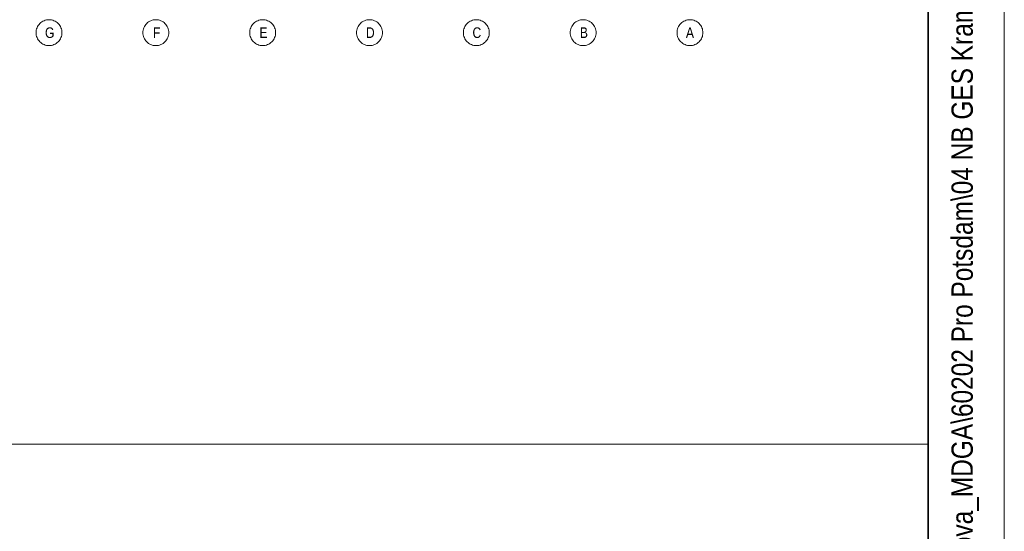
# Model space of a CAD drawing. Extents: x -620 to 300, y 62 to 1162.
# Tile 30 of 49: x 236 to 300, y 206 to 239. Entities that reach past the tile are written whole.
import ezdxf
from ezdxf.lldxf.tags import DXFTag

# ---------------------------------------------------------------- set-up
doc = ezdxf.new("R2010")
doc.units = 0
for name, color, linetype, lineweight in [('iwb_Plankopf Linie', 7, 'Continuous', 13), ('iwb_Plankopf Rahmen', 7, 'Continuous', 35), ('iwb_Plankopf Text', 7, 'Continuous', 18), ('PK_LP_Achsen', 7, 'STRICHPUNKT2', 5)]:
    doc.layers.add(name, color=color, linetype=linetype, lineweight=lineweight)
doc.layers.add('PK_LP_T04', color=5, linetype='Continuous', lineweight=9, true_color=0x0000ff)
doc.styles.get("Standard").update_dxf_attribs({"font": 'ARIALN.TTF'})
tags = doc.linetypes.add('STRICHPUNKT2', pattern=[12.7, 6.35, -3.175, 0, -3.175]).pattern_tags.tags
tags[10:11] = [DXFTag(74, 4), DXFTag(75, 0), DXFTag(340, '0'), DXFTag(46, 0.0), DXFTag(50, 0.0), DXFTag(44, 0.0), DXFTag(45, 0.0)]
tags[8:9] = [DXFTag(74, 4), DXFTag(75, 0), DXFTag(340, '0'), DXFTag(46, 0.0), DXFTag(50, 0.0), DXFTag(44, 0.0), DXFTag(45, 0.0)]
tags[6:7] = [DXFTag(74, 4), DXFTag(75, 0), DXFTag(340, '0'), DXFTag(46, 0.0), DXFTag(50, 0.0), DXFTag(44, 0.0), DXFTag(45, 0.0)]
tags[4:5] = [DXFTag(74, 4), DXFTag(75, 0), DXFTag(340, '0'), DXFTag(46, 0.0), DXFTag(50, 0.0), DXFTag(44, 0.0), DXFTag(45, 0.0)]

# ---------------------------------------------------------------- blocks, each defined once
blk = doc.blocks.new('Blockreferenz-A06G945R8I')
at = {"layer": 'PK_LP_Achsen', "linetype": 'ByBlock', "ltscale": 0.13}
for p, q in [((237.17, 239.148), (237.242, 239.191)), ((237.242, 239.191), (237.317, 239.227)), ((237.317, 239.227), (237.396, 239.255)), ((237.396, 239.255), (237.477, 239.275)), ((237.477, 239.275), (237.559, 239.287)), ((237.559, 239.287), (237.643, 239.291)), ((237.643, 239.291), (237.726, 239.287)), ((237.726, 239.287), (237.809, 239.275)), ((237.809, 239.275), (237.889, 239.255)), ((237.889, 239.255), (237.968, 239.227)), ((237.968, 239.227), (238.043, 239.191)), ((238.043, 239.191), (238.115, 239.148)), ((244.183, 239.148), (244.255, 239.191)), ((244.255, 239.191), (244.33, 239.227)), ((244.33, 239.227), (244.408, 239.255)), ((244.408, 239.255), (244.489, 239.275)), ((244.489, 239.275), (244.572, 239.287)), ((244.572, 239.287), (244.655, 239.291)), ((244.655, 239.291), (244.739, 239.287)), ((244.739, 239.287), (244.821, 239.275)), ((244.821, 239.275), (244.902, 239.255)), ((244.902, 239.255), (244.98, 239.227)), ((244.98, 239.227), (245.056, 239.191)), ((245.056, 239.191), (245.127, 239.148)), ((251.195, 239.148), (251.267, 239.191)), ((251.267, 239.191), (251.342, 239.227)), ((251.342, 239.227), (251.421, 239.255)), ((251.421, 239.255), (251.502, 239.275)), ((251.502, 239.275), (251.584, 239.287)), ((251.584, 239.287), (251.668, 239.291)), ((251.668, 239.291), (251.751, 239.287)), ((251.751, 239.287), (251.834, 239.275)), ((251.834, 239.275), (251.914, 239.255)), ((251.914, 239.255), (251.993, 239.227)), ((251.993, 239.227), (252.068, 239.191)), ((252.068, 239.191), (252.14, 239.148)), ((258.208, 239.148), (258.28, 239.191)), ((258.28, 239.191), (258.355, 239.227)), ((258.355, 239.227), (258.433, 239.255)), ((258.433, 239.255), (258.514, 239.275)), ((258.514, 239.275), (258.597, 239.287)), ((258.597, 239.287), (258.68, 239.291)), ((258.68, 239.291), (258.764, 239.287)), ((258.764, 239.287), (258.846, 239.275)), ((258.846, 239.275), (258.927, 239.255)), ((258.927, 239.255), (259.005, 239.227)), ((259.005, 239.227), (259.081, 239.191)), ((259.081, 239.191), (259.152, 239.148)), ((265.22, 239.148), (265.292, 239.191)), ((265.292, 239.191), (265.367, 239.227)), ((265.367, 239.227), (265.446, 239.255)), ((265.446, 239.255), (265.527, 239.275)), ((265.527, 239.275), (265.609, 239.287)), ((265.609, 239.287), (265.693, 239.291)), ((265.693, 239.291), (265.776, 239.287)), ((265.776, 239.287), (265.859, 239.275)), ((265.859, 239.275), (265.939, 239.255)), ((265.939, 239.255), (266.018, 239.227)), ((266.018, 239.227), (266.093, 239.191)), ((266.093, 239.191), (266.165, 239.148)), ((272.233, 239.148), (272.305, 239.191)), ((272.305, 239.191), (272.38, 239.227)), ((272.38, 239.227), (272.458, 239.255)), ((272.458, 239.255), (272.539, 239.275)), ((272.539, 239.275), (272.622, 239.287)), ((272.622, 239.287), (272.705, 239.291)), ((272.705, 239.291), (272.789, 239.287)), ((272.789, 239.287), (272.871, 239.275)), ((272.871, 239.275), (272.952, 239.255)), ((272.952, 239.255), (273.03, 239.227)), ((273.03, 239.227), (273.106, 239.191)), ((273.106, 239.191), (273.177, 239.148)), ((279.245, 239.148), (279.317, 239.191)), ((279.317, 239.191), (279.392, 239.227)), ((279.392, 239.227), (279.471, 239.255)), ((279.471, 239.255), (279.552, 239.275)), ((279.552, 239.275), (279.634, 239.287)), ((279.634, 239.287), (279.718, 239.291)), ((279.718, 239.291), (279.801, 239.287)), ((279.801, 239.287), (279.884, 239.275)), ((279.884, 239.275), (279.964, 239.255)), ((279.964, 239.255), (280.043, 239.227)), ((280.043, 239.227), (280.118, 239.191)), ((280.118, 239.191), (280.19, 239.148)), ((236.793, 238.441), (236.797, 238.525)), ((236.797, 238.525), (236.809, 238.607)), ((236.809, 238.607), (236.829, 238.688)), ((236.829, 238.688), (236.857, 238.767)), ((236.857, 238.767), (236.893, 238.842)), ((236.893, 238.842), (236.936, 238.914)), ((236.936, 238.914), (236.986, 238.981)), ((236.986, 238.981), (237.042, 239.042)), ((237.042, 239.042), (237.103, 239.098)), ((237.103, 239.098), (237.17, 239.148)), ((238.115, 239.148), (238.182, 239.098)), ((238.182, 239.098), (238.244, 239.042)), ((238.244, 239.042), (238.3, 238.981)), ((238.3, 238.981), (238.349, 238.914)), ((238.349, 238.914), (238.392, 238.842)), ((238.392, 238.842), (238.428, 238.767)), ((238.428, 238.767), (238.456, 238.688)), ((238.456, 238.688), (238.476, 238.607)), ((238.476, 238.607), (238.489, 238.525)), ((238.489, 238.525), (238.493, 238.441)), ((243.805, 238.441), (243.809, 238.525)), ((243.809, 238.525), (243.822, 238.607)), ((243.822, 238.607), (243.842, 238.688)), ((243.842, 238.688), (243.87, 238.767)), ((243.87, 238.767), (243.906, 238.842)), ((243.906, 238.842), (243.948, 238.914)), ((243.948, 238.914), (243.998, 238.981)), ((243.998, 238.981), (244.054, 239.042)), ((244.054, 239.042), (244.116, 239.098)), ((244.116, 239.098), (244.183, 239.148)), ((245.127, 239.148), (245.194, 239.098)), ((245.194, 239.098), (245.256, 239.042)), ((245.256, 239.042), (245.312, 238.981)), ((245.312, 238.981), (245.362, 238.914)), ((245.362, 238.914), (245.405, 238.842)), ((245.405, 238.842), (245.44, 238.767)), ((245.44, 238.767), (245.469, 238.688)), ((245.469, 238.688), (245.489, 238.607)), ((245.489, 238.607), (245.501, 238.525)), ((245.501, 238.525), (245.505, 238.441)), ((250.818, 238.441), (250.822, 238.525)), ((250.822, 238.525), (250.834, 238.607)), ((250.834, 238.607), (250.854, 238.688)), ((250.854, 238.688), (250.882, 238.767)), ((250.882, 238.767), (250.918, 238.842)), ((250.918, 238.842), (250.961, 238.914)), ((250.961, 238.914), (251.011, 238.981)), ((251.011, 238.981), (251.067, 239.042)), ((251.067, 239.042), (251.128, 239.098)), ((251.128, 239.098), (251.195, 239.148)), ((252.14, 239.148), (252.207, 239.098)), ((252.207, 239.098), (252.269, 239.042)), ((252.269, 239.042), (252.325, 238.981)), ((252.325, 238.981), (252.374, 238.914)), ((252.374, 238.914), (252.417, 238.842)), ((252.417, 238.842), (252.453, 238.767)), ((252.453, 238.767), (252.481, 238.688)), ((252.481, 238.688), (252.501, 238.607)), ((252.501, 238.607), (252.514, 238.525)), ((252.514, 238.525), (252.518, 238.441)), ((257.83, 238.441), (257.834, 238.525)), ((257.834, 238.525), (257.847, 238.607)), ((257.847, 238.607), (257.867, 238.688)), ((257.867, 238.688), (257.895, 238.767)), ((257.895, 238.767), (257.931, 238.842)), ((257.931, 238.842), (257.973, 238.914)), ((257.973, 238.914), (258.023, 238.981)), ((258.023, 238.981), (258.079, 239.042)), ((258.079, 239.042), (258.141, 239.098)), ((258.141, 239.098), (258.208, 239.148)), ((259.152, 239.148), (259.219, 239.098)), ((259.219, 239.098), (259.281, 239.042)), ((259.281, 239.042), (259.337, 238.981)), ((259.337, 238.981), (259.387, 238.914)), ((259.387, 238.914), (259.43, 238.842)), ((259.43, 238.842), (259.465, 238.767)), ((259.465, 238.767), (259.494, 238.688)), ((259.494, 238.688), (259.514, 238.607)), ((259.514, 238.607), (259.526, 238.525)), ((259.526, 238.525), (259.53, 238.441)), ((264.843, 238.441), (264.847, 238.525)), ((264.847, 238.525), (264.859, 238.607)), ((264.859, 238.607), (264.879, 238.688)), ((264.879, 238.688), (264.907, 238.767)), ((264.907, 238.767), (264.943, 238.842)), ((264.943, 238.842), (264.986, 238.914)), ((264.986, 238.914), (265.036, 238.981)), ((265.036, 238.981), (265.092, 239.042)), ((265.092, 239.042), (265.153, 239.098)), ((265.153, 239.098), (265.22, 239.148)), ((266.165, 239.148), (266.232, 239.098)), ((266.232, 239.098), (266.294, 239.042)), ((266.294, 239.042), (266.35, 238.981)), ((266.35, 238.981), (266.399, 238.914)), ((266.399, 238.914), (266.442, 238.842)), ((266.442, 238.842), (266.478, 238.767)), ((266.478, 238.767), (266.506, 238.688)), ((266.506, 238.688), (266.526, 238.607)), ((266.526, 238.607), (266.539, 238.525)), ((266.539, 238.525), (266.543, 238.441)), ((271.855, 238.441), (271.859, 238.525)), ((271.859, 238.525), (271.872, 238.607)), ((271.872, 238.607), (271.892, 238.688)), ((271.892, 238.688), (271.92, 238.767)), ((271.92, 238.767), (271.956, 238.842)), ((271.956, 238.842), (271.998, 238.914)), ((271.998, 238.914), (272.048, 238.981)), ((272.048, 238.981), (272.104, 239.042)), ((272.104, 239.042), (272.166, 239.098)), ((272.166, 239.098), (272.233, 239.148)), ((273.177, 239.148), (273.244, 239.098)), ((273.244, 239.098), (273.306, 239.042)), ((273.306, 239.042), (273.362, 238.981)), ((273.362, 238.981), (273.412, 238.914)), ((273.412, 238.914), (273.455, 238.842)), ((273.455, 238.842), (273.49, 238.767)), ((273.49, 238.767), (273.519, 238.688)), ((273.519, 238.688), (273.539, 238.607)), ((273.539, 238.607), (273.551, 238.525)), ((273.551, 238.525), (273.555, 238.441)), ((278.868, 238.441), (278.872, 238.525)), ((278.872, 238.525), (278.884, 238.607)), ((278.884, 238.607), (278.904, 238.688)), ((278.904, 238.688), (278.932, 238.767)), ((278.932, 238.767), (278.968, 238.842)), ((278.968, 238.842), (279.011, 238.914)), ((279.011, 238.914), (279.061, 238.981)), ((279.061, 238.981), (279.117, 239.042)), ((279.117, 239.042), (279.178, 239.098)), ((279.178, 239.098), (279.245, 239.148)), ((280.19, 239.148), (280.257, 239.098)), ((280.257, 239.098), (280.319, 239.042)), ((280.319, 239.042), (280.375, 238.981)), ((280.375, 238.981), (280.424, 238.914)), ((280.424, 238.914), (280.467, 238.842)), ((280.467, 238.842), (280.503, 238.767)), ((280.503, 238.767), (280.531, 238.688)), ((280.531, 238.688), (280.551, 238.607)), ((280.551, 238.607), (280.564, 238.525)), ((280.564, 238.525), (280.568, 238.441)), ((236.797, 238.358), (236.793, 238.441)), ((236.809, 238.275), (236.797, 238.358)), ((236.829, 238.195), (236.809, 238.275)), ((236.857, 238.116), (236.829, 238.195)), ((236.893, 238.041), (236.857, 238.116)), ((236.936, 237.969), (236.893, 238.041)), ((236.986, 237.902), (236.936, 237.969)), ((237.042, 237.84), (236.986, 237.902)), ((238.3, 237.902), (238.244, 237.84)), ((238.349, 237.969), (238.3, 237.902)), ((238.392, 238.041), (238.349, 237.969)), ((238.428, 238.116), (238.392, 238.041)), ((238.456, 238.195), (238.428, 238.116)), ((238.476, 238.275), (238.456, 238.195)), ((238.489, 238.358), (238.476, 238.275)), ((238.493, 238.441), (238.489, 238.358)), ((243.809, 238.358), (243.805, 238.441)), ((243.822, 238.275), (243.809, 238.358)), ((243.842, 238.195), (243.822, 238.275)), ((243.87, 238.116), (243.842, 238.195)), ((243.906, 238.041), (243.87, 238.116)), ((243.948, 237.969), (243.906, 238.041)), ((243.998, 237.902), (243.948, 237.969)), ((244.054, 237.84), (243.998, 237.902)), ((245.312, 237.902), (245.256, 237.84)), ((245.362, 237.969), (245.312, 237.902)), ((245.405, 238.041), (245.362, 237.969)), ((245.44, 238.116), (245.405, 238.041)), ((245.469, 238.195), (245.44, 238.116)), ((245.489, 238.275), (245.469, 238.195)), ((245.501, 238.358), (245.489, 238.275)), ((245.505, 238.441), (245.501, 238.358)), ((250.822, 238.358), (250.818, 238.441)), ((250.834, 238.275), (250.822, 238.358)), ((250.854, 238.195), (250.834, 238.275)), ((250.882, 238.116), (250.854, 238.195)), ((250.918, 238.041), (250.882, 238.116)), ((250.961, 237.969), (250.918, 238.041)), ((251.011, 237.902), (250.961, 237.969)), ((251.067, 237.84), (251.011, 237.902)), ((252.325, 237.902), (252.269, 237.84)), ((252.374, 237.969), (252.325, 237.902)), ((252.417, 238.041), (252.374, 237.969)), ((252.453, 238.116), (252.417, 238.041)), ((252.481, 238.195), (252.453, 238.116)), ((252.501, 238.275), (252.481, 238.195)), ((252.514, 238.358), (252.501, 238.275)), ((252.518, 238.441), (252.514, 238.358)), ((257.834, 238.358), (257.83, 238.441)), ((257.847, 238.275), (257.834, 238.358)), ((257.867, 238.195), (257.847, 238.275)), ((257.895, 238.116), (257.867, 238.195)), ((257.931, 238.041), (257.895, 238.116)), ((257.973, 237.969), (257.931, 238.041)), ((258.023, 237.902), (257.973, 237.969)), ((258.079, 237.84), (258.023, 237.902)), ((259.337, 237.902), (259.281, 237.84)), ((259.387, 237.969), (259.337, 237.902)), ((259.43, 238.041), (259.387, 237.969)), ((259.465, 238.116), (259.43, 238.041)), ((259.494, 238.195), (259.465, 238.116)), ((259.514, 238.275), (259.494, 238.195)), ((259.526, 238.358), (259.514, 238.275)), ((259.53, 238.441), (259.526, 238.358)), ((264.847, 238.358), (264.843, 238.441)), ((264.859, 238.275), (264.847, 238.358)), ((264.879, 238.195), (264.859, 238.275)), ((264.907, 238.116), (264.879, 238.195)), ((264.943, 238.041), (264.907, 238.116)), ((264.986, 237.969), (264.943, 238.041)), ((265.036, 237.902), (264.986, 237.969)), ((265.092, 237.84), (265.036, 237.902)), ((266.35, 237.902), (266.294, 237.84)), ((266.399, 237.969), (266.35, 237.902)), ((266.442, 238.041), (266.399, 237.969)), ((266.478, 238.116), (266.442, 238.041)), ((266.506, 238.195), (266.478, 238.116)), ((266.526, 238.275), (266.506, 238.195)), ((266.539, 238.358), (266.526, 238.275)), ((266.543, 238.441), (266.539, 238.358)), ((271.859, 238.358), (271.855, 238.441)), ((271.872, 238.275), (271.859, 238.358)), ((271.892, 238.195), (271.872, 238.275)), ((271.92, 238.116), (271.892, 238.195)), ((271.956, 238.041), (271.92, 238.116)), ((271.998, 237.969), (271.956, 238.041)), ((272.048, 237.902), (271.998, 237.969)), ((272.104, 237.84), (272.048, 237.902)), ((273.362, 237.902), (273.306, 237.84)), ((273.412, 237.969), (273.362, 237.902)), ((273.455, 238.041), (273.412, 237.969)), ((273.49, 238.116), (273.455, 238.041)), ((273.519, 238.195), (273.49, 238.116)), ((273.539, 238.275), (273.519, 238.195)), ((273.551, 238.358), (273.539, 238.275)), ((273.555, 238.441), (273.551, 238.358)), ((278.872, 238.358), (278.868, 238.441)), ((278.884, 238.275), (278.872, 238.358)), ((278.904, 238.195), (278.884, 238.275)), ((278.932, 238.116), (278.904, 238.195)), ((278.968, 238.041), (278.932, 238.116)), ((279.011, 237.969), (278.968, 238.041)), ((279.061, 237.902), (279.011, 237.969)), ((279.117, 237.84), (279.061, 237.902)), ((280.375, 237.902), (280.319, 237.84)), ((280.424, 237.969), (280.375, 237.902)), ((280.467, 238.041), (280.424, 237.969)), ((280.503, 238.116), (280.467, 238.041)), ((280.531, 238.195), (280.503, 238.116)), ((280.551, 238.275), (280.531, 238.195)), ((280.564, 238.358), (280.551, 238.275)), ((280.568, 238.441), (280.564, 238.358)), ((237.103, 237.784), (237.042, 237.84)), ((237.17, 237.735), (237.103, 237.784)), ((237.242, 237.692), (237.17, 237.735)), ((237.317, 237.656), (237.242, 237.692)), ((237.396, 237.628), (237.317, 237.656)), ((237.477, 237.608), (237.396, 237.628)), ((237.559, 237.595), (237.477, 237.608)), ((237.643, 237.591), (237.559, 237.595)), ((237.726, 237.595), (237.643, 237.591)), ((237.809, 237.608), (237.726, 237.595)), ((237.889, 237.628), (237.809, 237.608)), ((237.968, 237.656), (237.889, 237.628)), ((238.043, 237.692), (237.968, 237.656)), ((238.115, 237.735), (238.043, 237.692)), ((238.182, 237.784), (238.115, 237.735)), ((238.244, 237.84), (238.182, 237.784)), ((244.116, 237.784), (244.054, 237.84)), ((244.183, 237.735), (244.116, 237.784)), ((244.255, 237.692), (244.183, 237.735)), ((244.33, 237.656), (244.255, 237.692)), ((244.408, 237.628), (244.33, 237.656)), ((244.489, 237.608), (244.408, 237.628)), ((244.572, 237.595), (244.489, 237.608)), ((244.655, 237.591), (244.572, 237.595)), ((244.739, 237.595), (244.655, 237.591)), ((244.821, 237.608), (244.739, 237.595)), ((244.902, 237.628), (244.821, 237.608)), ((244.98, 237.656), (244.902, 237.628)), ((245.056, 237.692), (244.98, 237.656)), ((245.127, 237.735), (245.056, 237.692)), ((245.194, 237.784), (245.127, 237.735)), ((245.256, 237.84), (245.194, 237.784)), ((251.128, 237.784), (251.067, 237.84)), ((251.195, 237.735), (251.128, 237.784)), ((251.267, 237.692), (251.195, 237.735)), ((251.342, 237.656), (251.267, 237.692)), ((251.421, 237.628), (251.342, 237.656)), ((251.502, 237.608), (251.421, 237.628)), ((251.584, 237.595), (251.502, 237.608)), ((251.668, 237.591), (251.584, 237.595)), ((251.751, 237.595), (251.668, 237.591)), ((251.834, 237.608), (251.751, 237.595)), ((251.914, 237.628), (251.834, 237.608)), ((251.993, 237.656), (251.914, 237.628)), ((252.068, 237.692), (251.993, 237.656)), ((252.14, 237.735), (252.068, 237.692)), ((252.207, 237.784), (252.14, 237.735)), ((252.269, 237.84), (252.207, 237.784)), ((258.141, 237.784), (258.079, 237.84)), ((258.208, 237.735), (258.141, 237.784)), ((258.28, 237.692), (258.208, 237.735)), ((258.355, 237.656), (258.28, 237.692)), ((258.433, 237.628), (258.355, 237.656)), ((258.514, 237.608), (258.433, 237.628)), ((258.597, 237.595), (258.514, 237.608)), ((258.68, 237.591), (258.597, 237.595)), ((258.764, 237.595), (258.68, 237.591)), ((258.846, 237.608), (258.764, 237.595)), ((258.927, 237.628), (258.846, 237.608)), ((259.005, 237.656), (258.927, 237.628)), ((259.081, 237.692), (259.005, 237.656)), ((259.152, 237.735), (259.081, 237.692)), ((259.219, 237.784), (259.152, 237.735)), ((259.281, 237.84), (259.219, 237.784)), ((265.153, 237.784), (265.092, 237.84)), ((265.22, 237.735), (265.153, 237.784)), ((265.292, 237.692), (265.22, 237.735)), ((265.367, 237.656), (265.292, 237.692)), ((265.446, 237.628), (265.367, 237.656)), ((265.527, 237.608), (265.446, 237.628)), ((265.609, 237.595), (265.527, 237.608)), ((265.693, 237.591), (265.609, 237.595)), ((265.776, 237.595), (265.693, 237.591)), ((265.859, 237.608), (265.776, 237.595)), ((265.939, 237.628), (265.859, 237.608)), ((266.018, 237.656), (265.939, 237.628)), ((266.093, 237.692), (266.018, 237.656)), ((266.165, 237.735), (266.093, 237.692)), ((266.232, 237.784), (266.165, 237.735)), ((266.294, 237.84), (266.232, 237.784)), ((272.166, 237.784), (272.104, 237.84)), ((272.233, 237.735), (272.166, 237.784)), ((272.305, 237.692), (272.233, 237.735)), ((272.38, 237.656), (272.305, 237.692)), ((272.458, 237.628), (272.38, 237.656)), ((272.539, 237.608), (272.458, 237.628)), ((272.622, 237.595), (272.539, 237.608)), ((272.705, 237.591), (272.622, 237.595)), ((272.789, 237.595), (272.705, 237.591)), ((272.871, 237.608), (272.789, 237.595)), ((272.952, 237.628), (272.871, 237.608)), ((273.03, 237.656), (272.952, 237.628)), ((273.106, 237.692), (273.03, 237.656)), ((273.177, 237.735), (273.106, 237.692)), ((273.244, 237.784), (273.177, 237.735)), ((273.306, 237.84), (273.244, 237.784)), ((279.178, 237.784), (279.117, 237.84)), ((279.245, 237.735), (279.178, 237.784)), ((279.317, 237.692), (279.245, 237.735)), ((279.392, 237.656), (279.317, 237.692)), ((279.471, 237.628), (279.392, 237.656)), ((279.552, 237.608), (279.471, 237.628)), ((279.634, 237.595), (279.552, 237.608)), ((279.718, 237.591), (279.634, 237.595)), ((279.801, 237.595), (279.718, 237.591)), ((279.884, 237.608), (279.801, 237.595)), ((279.964, 237.628), (279.884, 237.608)), ((280.043, 237.656), (279.964, 237.628)), ((280.118, 237.692), (280.043, 237.656)), ((280.19, 237.735), (280.118, 237.692)), ((280.257, 237.784), (280.19, 237.735)), ((280.319, 237.84), (280.257, 237.784))]:
    blk.add_line(p, q, dxfattribs=at)
at = {"layer": 'PK_LP_Achsen', "linetype": 'ByBlock', "ltscale": 0.13, "char_height": 0.69538, "attachment_point": 1}
for s, insert in [('{\\fArial Narrow;G}', (237.379, 238.789)), ('{\\fArial Narrow;F}', (244.463, 238.789)), ('{\\fArial Narrow;E}', (251.455, 238.789)), ('{\\fArial Narrow;D}', (258.445, 238.789)), ('{\\fArial Narrow;C}', (265.441, 238.789)), ('{\\fArial Narrow;B}', (272.49, 238.789)), ('{\\fArial Narrow;A}', (279.451, 238.789))]:
    blk.add_mtext(s, dxfattribs=dict(at, insert=insert))

msp = doc.modelspace()

# ---------------------------------------------------------------- linework, layer by layer
at = {"layer": 'iwb_Plankopf Linie', "ltscale": 0.13}
for p, q in [((295.353, 67.433), (295.353, 359.433)), ((115.353, 211.433), (295.353, 211.433))]:
    msp.add_line(p, q, dxfattribs=at)
at = {"layer": 'iwb_Plankopf Rahmen', "ltscale": 0.35}
msp.add_line((295.353, 359.433), (295.353, 67.433), dxfattribs=at)
at = {"layer": 'iwb_Plankopf Rahmen', "color": 8, "lineweight": 13, "ltscale": 0.13, "true_color": 0x808080}
msp.add_lwpolyline([(300.353, 62.433), (-619.647, 62.433), (-619.647, 1162.433), (300.353, 1162.433), (300.353, 62.433)], close=True, dxfattribs=at)
at = {"layer": 'iwb_Plankopf Rahmen', "ltscale": 0.35}
msp.add_lwpolyline([(-599.647, 67.433), (-599.647, 1157.433), (295.353, 1157.433), (295.353, 67.433), (-599.647, 67.433)], close=True, dxfattribs=at)

# ---------------------------------------------------------------- block references
at = {"layer": 'PK_LP_T04', "ltscale": 0.13}
msp.add_blockref('Blockreferenz-A06G945R8I', (0, 0), dxfattribs=at)

# ---------------------------------------------------------------- texts
at = {"layer": 'iwb_Plankopf Text', "ltscale": 0.18, "insert": (296.886, 74.512), "char_height": 1.4, "attachment_point": 1, "rotation": 90, "line_spacing_factor": 1.002}
msp.add_mtext('{\\fArial Narrow;\\\\srvnovamd01\\Nova_MD\\TGA\\60202 Pro Potsdam\\04 NB GES Krampnitz\\09 NOVA\\60202-04_AP_NB GES Krampnitz\\TGA\\Elektro\\Leerrohrplanung\\E_Leerrohr_EG.n4m005KRA_ELT_5_LR_00_004_P_A}', dxfattribs=at)

doc.saveas('drawing.dxf')
